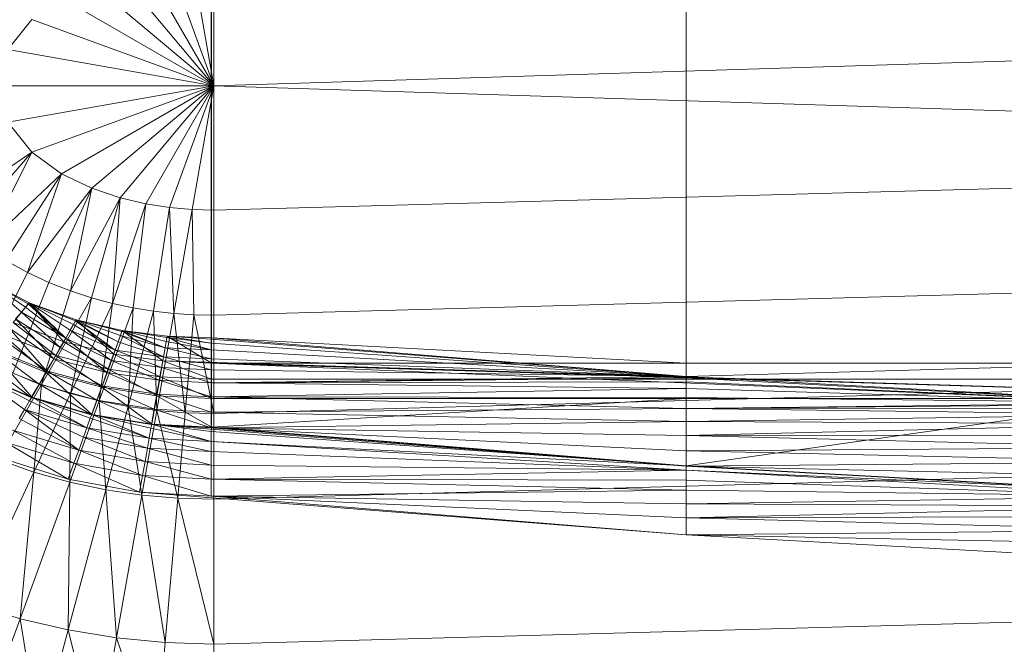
# Model space of a CAD drawing. Header units: metres. Extents: x 391.1 to 427.5, y 12.8 to 28.4.
# Tile 133 of 149: x 406.619 to 406.857, y 27.188 to 27.339. Entities that reach past the tile are written whole.
import ezdxf

# ---------------------------------------------------------------- set-up
doc = ezdxf.new("R2010")
doc.units = ezdxf.units.M
doc.layers.add('A-DETL-____-MBND', color=7, linetype='Continuous', lineweight=18)

# ---------------------------------------------------------------- blocks, each defined once
blk = doc.blocks.new('Family - Inodor PA-152420-03_TEL_P0A')
at = {"layer": 'A-DETL-____-MBND', "color": 253, "true_color": 0xaaaaaa}
for p, q in [((0.21593, 0.13288), (0.21593, 0.26697)), ((0.21593, 0.26697), (0.21593, 0.13288)), ((0.33082, 0.26697), (0.33082, 0.13288)), ((0.33082, 0.26697), (0.33082, 0.13288)), ((0.33082, 0.26697), (0.33082, 0.13288)), ((0.33082, 0.26697), (0.33082, 0.13288)), ((0.21587, 0.2609), (0.21587, 0.13894)), ((0.21587, 0.2609), (0.21587, 0.13894)), ((0.21652, 0.19991), (0.20581, 0.22933)), ((0.21652, 0.19991), (0.21124, 0.22982)), ((0.21652, 0.22997), (0.21652, 0.19991)), ((0.21652, 0.19991), (0.19381, 0.22697)), ((0.21652, 0.19991), (0.20005, 0.22843)), ((0.21652, 0.19991), (0.18699, 0.22469)), ((0.21652, 0.19991), (0.17968, 0.22118)), ((0.17244, 0.21596), (0.16667, 0.2087)), ((0.21652, 0.19991), (0.17244, 0.21596)), ((0.7262, 0.2159), (0.21652, 0.19991)), ((0.21652, 0.19991), (0.16667, 0.2087)), ((0.21652, 0.19991), (0.16439, 0.19991)), ((0.21652, 0.19991), (0.16667, 0.19112)), ((0.21652, 0.19991), (0.17244, 0.18387)), ((0.21652, 0.19991), (0.17968, 0.17865)), ((0.21652, 0.19991), (0.18699, 0.17514)), ((0.21652, 0.19991), (0.19381, 0.17286)), ((0.21652, 0.19991), (0.20005, 0.17139)), ((0.21652, 0.19991), (0.20581, 0.1705)), ((0.21652, 0.19991), (0.21124, 0.17001)), ((0.7262, 0.18393), (0.21652, 0.19991)), ((0.21652, 0.16986), (0.21652, 0.19991)), ((0.17244, 0.18387), (0.16667, 0.19112)), ((0.17244, 0.18387), (0.15155, 0.16962)), ((0.17244, 0.18387), (0.15617, 0.16507)), ((0.1611, 0.16111), (0.17244, 0.18387)), ((0.17968, 0.17865), (0.17244, 0.18387)), ((0.7262, 0.18393), (0.21652, 0.16986)), ((0.17968, 0.17865), (0.1611, 0.16111)), ((0.17968, 0.17865), (0.16621, 0.1577)), ((0.1714, 0.1548), (0.17968, 0.17865)), ((0.18699, 0.17514), (0.17968, 0.17865)), ((0.18699, 0.17514), (0.1714, 0.1548)), ((0.18699, 0.17514), (0.17661, 0.15235)), ((0.18179, 0.15031), (0.18699, 0.17514)), ((0.19381, 0.17286), (0.18699, 0.17514)), ((0.19381, 0.17286), (0.18179, 0.15031)), ((0.19381, 0.17286), (0.18692, 0.14864)), ((0.19198, 0.14729), (0.19381, 0.17286)), ((0.20005, 0.17139), (0.19381, 0.17286)), ((0.20005, 0.17139), (0.19198, 0.14729)), ((0.19698, 0.14623), (0.20005, 0.17139)), ((0.20581, 0.1705), (0.20005, 0.17139)), ((0.20581, 0.1705), (0.20192, 0.14543)), ((0.21124, 0.17001), (0.20581, 0.1705)), ((0.20681, 0.14488), (0.20581, 0.1705)), ((0.21124, 0.17001), (0.20681, 0.14488)), ((0.21652, 0.16986), (0.21124, 0.17001)), ((0.21167, 0.14455), (0.21124, 0.17001)), ((0.21652, 0.14444), (0.21652, 0.16986)), ((0.1714, 0.1548), (0.16621, 0.1577)), ((0.7262, 0.15852), (0.21652, 0.14444)), ((0.1718, 0.14741), (0.16048, 0.15344)), ((0.16048, 0.15344), (0.1718, 0.14741)), ((0.16048, 0.15344), (0.1718, 0.14741)), ((0.16048, 0.15344), (0.1718, 0.14741)), ((0.16048, 0.15344), (0.1716, 0.14717)), ((0.16048, 0.15344), (0.1716, 0.14717)), ((0.16048, 0.15344), (0.17097, 0.14641)), ((0.16048, 0.15344), (0.17097, 0.14641)), ((0.16048, 0.15344), (0.16994, 0.14519)), ((0.16048, 0.15344), (0.16994, 0.14519)), ((0.16093, 0.13366), (0.1714, 0.1548)), ((0.17661, 0.15235), (0.1714, 0.1548)), ((0.16785, 0.13041), (0.17661, 0.15235)), ((0.17482, 0.12769), (0.18179, 0.15031)), ((0.18179, 0.15031), (0.17661, 0.15235)), ((0.18692, 0.14864), (0.18179, 0.15031)), ((0.18692, 0.14864), (0.17482, 0.12769)), ((0.1818, 0.12547), (0.18692, 0.14864)), ((0.19198, 0.14729), (0.18692, 0.14864)), ((0.1718, 0.14741), (0.16795, 0.14272)), ((0.1718, 0.14741), (0.16795, 0.14272)), ((0.17097, 0.14641), (0.16994, 0.14519)), ((0.17097, 0.14641), (0.16994, 0.14519)), ((0.1716, 0.14717), (0.17097, 0.14641)), ((0.1716, 0.14717), (0.17097, 0.14641)), ((0.18066, 0.13893), (0.17097, 0.14641)), ((0.17097, 0.14641), (0.18066, 0.13893)), ((0.1718, 0.14741), (0.1716, 0.14717)), ((0.1718, 0.14741), (0.1716, 0.14717)), ((0.18066, 0.13893), (0.1716, 0.14717)), ((0.1716, 0.14717), (0.18066, 0.13893)), ((0.18319, 0.14332), (0.1718, 0.14741)), ((0.1718, 0.14741), (0.18319, 0.14332)), ((0.1718, 0.14741), (0.18021, 0.13804)), ((0.1718, 0.14741), (0.18021, 0.13804)), ((0.1718, 0.14741), (0.18319, 0.14332)), ((0.1718, 0.14741), (0.18066, 0.13893)), ((0.1718, 0.14741), (0.18319, 0.14332)), ((0.1718, 0.14741), (0.18303, 0.14305)), ((0.1718, 0.14741), (0.18303, 0.14305)), ((0.1718, 0.14741), (0.18254, 0.1422)), ((0.1718, 0.14741), (0.18254, 0.1422)), ((0.1718, 0.14741), (0.18174, 0.14081)), ((0.1718, 0.14741), (0.18174, 0.14081)), ((0.1718, 0.14741), (0.18066, 0.13893)), ((0.19198, 0.14729), (0.1818, 0.12547)), ((0.18878, 0.1237), (0.19198, 0.14729)), ((0.19698, 0.14623), (0.18878, 0.1237)), ((0.19698, 0.14623), (0.19198, 0.14729)), ((0.19574, 0.12235), (0.19698, 0.14623)), ((0.20192, 0.14543), (0.19574, 0.12235)), ((0.20192, 0.14543), (0.19698, 0.14623)), ((0.20681, 0.14488), (0.20192, 0.14543)), ((0.20268, 0.12141), (0.20192, 0.14543)), ((0.16994, 0.14519), (0.16855, 0.14353)), ((0.16994, 0.14519), (0.16855, 0.14353)), ((0.17932, 0.13662), (0.16855, 0.14353)), ((0.16855, 0.14353), (0.17777, 0.13393)), ((0.16855, 0.14353), (0.17932, 0.13662)), ((0.16855, 0.14353), (0.17777, 0.13393)), ((0.18066, 0.13893), (0.16994, 0.14519)), ((0.16994, 0.14519), (0.17932, 0.13662)), ((0.16994, 0.14519), (0.18066, 0.13893)), ((0.16994, 0.14519), (0.17932, 0.13662)), ((0.18319, 0.14332), (0.18021, 0.13804)), ((0.18319, 0.14332), (0.18021, 0.13804)), ((0.18303, 0.14305), (0.18254, 0.1422)), ((0.18303, 0.14305), (0.18254, 0.1422)), ((0.18319, 0.14332), (0.18303, 0.14305)), ((0.18319, 0.14332), (0.18303, 0.14305)), ((0.19335, 0.13804), (0.18303, 0.14305)), ((0.18303, 0.14305), (0.1926, 0.136)), ((0.18303, 0.14305), (0.19335, 0.13804)), ((0.18303, 0.14305), (0.1926, 0.136)), ((0.19434, 0.14076), (0.18319, 0.14332)), ((0.18319, 0.14332), (0.19434, 0.14076)), ((0.18319, 0.14332), (0.19232, 0.13505)), ((0.18319, 0.14332), (0.19232, 0.13505)), ((0.19434, 0.14076), (0.18319, 0.14332)), ((0.18319, 0.14332), (0.19335, 0.13804)), ((0.18319, 0.14332), (0.19434, 0.14076)), ((0.18319, 0.14332), (0.19423, 0.14047)), ((0.18319, 0.14332), (0.19423, 0.14047)), ((0.18319, 0.14332), (0.19389, 0.13955)), ((0.18319, 0.14332), (0.19389, 0.13955)), ((0.18319, 0.14332), (0.19335, 0.13804)), ((0.20681, 0.14488), (0.20268, 0.12141)), ((0.21167, 0.14455), (0.20681, 0.14488)), ((0.2096, 0.12085), (0.20681, 0.14488)), ((0.21167, 0.14455), (0.2096, 0.12085)), ((0.21652, 0.14444), (0.21167, 0.14455)), ((0.21652, 0.12067), (0.21167, 0.14455)), ((0.21652, 0.14444), (0.21652, 0.12067)), ((0.17777, 0.13393), (0.16682, 0.14147)), ((0.16682, 0.14147), (0.17605, 0.13096)), ((0.16682, 0.14147), (0.17777, 0.13393)), ((0.16682, 0.14147), (0.17605, 0.13096)), ((0.18021, 0.13804), (0.16795, 0.14272)), ((0.16795, 0.14272), (0.17826, 0.13467)), ((0.16795, 0.14272), (0.18021, 0.13804)), ((0.16795, 0.14272), (0.17826, 0.13467)), ((0.18021, 0.13804), (0.16795, 0.14272)), ((0.18174, 0.14081), (0.18066, 0.13893)), ((0.18174, 0.14081), (0.18066, 0.13893)), ((0.18254, 0.1422), (0.18174, 0.14081)), ((0.18254, 0.1422), (0.18174, 0.14081)), ((0.1926, 0.136), (0.18174, 0.14081)), ((0.18174, 0.14081), (0.19169, 0.13349)), ((0.18174, 0.14081), (0.1926, 0.136)), ((0.18174, 0.14081), (0.19169, 0.13349)), ((0.1926, 0.136), (0.18254, 0.1422)), ((0.18254, 0.1422), (0.1926, 0.136)), ((0.19434, 0.14076), (0.19232, 0.13505)), ((0.19434, 0.14076), (0.19232, 0.13505)), ((0.19434, 0.14076), (0.19423, 0.14047)), ((0.19434, 0.14076), (0.19423, 0.14047)), ((0.20519, 0.13938), (0.19434, 0.14076)), ((0.19434, 0.14076), (0.20519, 0.13938)), ((0.19434, 0.14076), (0.2042, 0.1334)), ((0.19434, 0.14076), (0.2042, 0.1334)), ((0.20519, 0.13938), (0.19434, 0.14076)), ((0.19434, 0.14076), (0.20469, 0.13653)), ((0.19434, 0.14076), (0.20519, 0.13938)), ((0.19434, 0.14076), (0.20514, 0.13907)), ((0.19434, 0.14076), (0.20514, 0.13907)), ((0.19434, 0.14076), (0.20497, 0.13811)), ((0.19434, 0.14076), (0.20497, 0.13811)), ((0.19434, 0.14076), (0.20469, 0.13653)), ((0.17605, 0.13096), (0.16483, 0.1391)), ((0.16483, 0.1391), (0.17605, 0.13096)), ((0.17826, 0.13467), (0.16545, 0.13974)), ((0.16545, 0.13974), (0.17592, 0.13062)), ((0.16545, 0.13974), (0.17826, 0.13467)), ((0.16545, 0.13974), (0.17592, 0.13062)), ((0.18066, 0.13893), (0.17932, 0.13662)), ((0.18066, 0.13893), (0.17932, 0.13662)), ((0.19169, 0.13349), (0.18066, 0.13893)), ((0.18066, 0.13893), (0.19063, 0.13057)), ((0.18066, 0.13893), (0.19169, 0.13349)), ((0.18066, 0.13893), (0.19063, 0.13057)), ((0.19389, 0.13955), (0.19335, 0.13804)), ((0.19389, 0.13955), (0.19335, 0.13804)), ((0.19423, 0.14047), (0.19389, 0.13955)), ((0.19423, 0.14047), (0.19389, 0.13955)), ((0.20469, 0.13653), (0.19389, 0.13955)), ((0.19389, 0.13955), (0.20431, 0.13439)), ((0.19389, 0.13955), (0.20469, 0.13653)), ((0.19389, 0.13955), (0.20431, 0.13439)), ((0.20469, 0.13653), (0.19423, 0.14047)), ((0.19423, 0.14047), (0.20469, 0.13653)), ((0.20519, 0.13938), (0.2042, 0.1334)), ((0.20519, 0.13938), (0.2042, 0.1334)), ((0.20514, 0.13907), (0.20497, 0.13811)), ((0.20514, 0.13907), (0.20497, 0.13811)), ((0.20519, 0.13938), (0.20514, 0.13907)), ((0.20519, 0.13938), (0.20514, 0.13907)), ((0.21587, 0.13765), (0.20514, 0.13907)), ((0.20514, 0.13907), (0.21587, 0.13605)), ((0.20514, 0.13907), (0.21587, 0.13765)), ((0.20514, 0.13907), (0.21587, 0.13605)), ((0.20519, 0.13938), (0.21587, 0.13894)), ((0.20519, 0.13938), (0.21587, 0.13894)), ((0.20519, 0.13938), (0.21593, 0.13288)), ((0.20519, 0.13938), (0.21593, 0.13288)), ((0.21587, 0.13894), (0.20519, 0.13938)), ((0.20519, 0.13938), (0.21587, 0.13765)), ((0.20519, 0.13938), (0.21587, 0.13894)), ((0.20519, 0.13938), (0.21587, 0.13863)), ((0.20519, 0.13938), (0.21587, 0.13863)), ((0.20519, 0.13938), (0.21587, 0.13765)), ((0.21593, 0.13288), (0.21587, 0.13894)), ((0.21587, 0.13894), (0.33082, 0.13288)), ((0.33082, 0.1296), (0.21587, 0.13894)), ((0.21587, 0.13894), (0.33082, 0.13288)), ((0.21587, 0.13894), (0.33082, 0.13288)), ((0.21587, 0.13894), (0.21593, 0.13288)), ((0.21587, 0.13894), (0.33082, 0.13288)), ((0.21587, 0.13894), (0.21593, 0.13288)), ((0.33082, 0.1296), (0.21587, 0.13894)), ((0.21587, 0.13894), (0.21587, 0.13863)), ((0.21587, 0.13894), (0.33082, 0.1296)), ((0.21587, 0.13894), (0.21587, 0.13863)), ((0.21587, 0.13863), (0.21587, 0.13765)), ((0.33082, 0.1296), (0.21587, 0.13863)), ((0.21587, 0.13863), (0.33082, 0.1296)), ((0.21587, 0.13863), (0.21587, 0.13765)), ((0.17592, 0.13062), (0.16244, 0.13616)), ((0.16244, 0.13616), (0.17243, 0.12458)), ((0.16244, 0.13616), (0.17592, 0.13062)), ((0.16244, 0.13616), (0.17243, 0.12458)), ((0.17605, 0.13096), (0.16263, 0.13647)), ((0.16263, 0.13647), (0.17422, 0.12779)), ((0.16263, 0.13647), (0.17605, 0.13096)), ((0.16263, 0.13647), (0.17422, 0.12779)), ((0.17932, 0.13662), (0.17777, 0.13393)), ((0.17932, 0.13662), (0.17777, 0.13393)), ((0.18021, 0.13804), (0.17826, 0.13467)), ((0.18021, 0.13804), (0.17826, 0.13467)), ((0.19063, 0.13057), (0.17932, 0.13662)), ((0.17932, 0.13662), (0.19063, 0.13057)), ((0.19232, 0.13505), (0.18021, 0.13804)), ((0.18021, 0.13804), (0.19232, 0.13505)), ((0.18021, 0.13804), (0.19099, 0.13139)), ((0.18021, 0.13804), (0.19099, 0.13139)), ((0.19232, 0.13505), (0.18021, 0.13804)), ((0.1926, 0.136), (0.19169, 0.13349)), ((0.1926, 0.136), (0.19169, 0.13349)), ((0.19335, 0.13804), (0.1926, 0.136)), ((0.19335, 0.13804), (0.1926, 0.136)), ((0.20431, 0.13439), (0.1926, 0.136)), ((0.1926, 0.136), (0.20431, 0.13439)), ((0.1926, 0.136), (0.20385, 0.13176)), ((0.1926, 0.136), (0.20385, 0.13176)), ((0.20431, 0.13439), (0.19335, 0.13804)), ((0.19335, 0.13804), (0.20431, 0.13439)), ((0.20469, 0.13653), (0.20431, 0.13439)), ((0.20469, 0.13653), (0.20431, 0.13439)), ((0.20497, 0.13811), (0.20469, 0.13653)), ((0.20497, 0.13811), (0.20469, 0.13653)), ((0.21587, 0.13605), (0.20469, 0.13653)), ((0.20469, 0.13653), (0.21587, 0.13605)), ((0.20469, 0.13653), (0.21587, 0.13388)), ((0.20469, 0.13653), (0.21587, 0.13388)), ((0.21587, 0.13605), (0.20497, 0.13811)), ((0.20497, 0.13811), (0.21587, 0.13605)), ((0.21587, 0.13765), (0.21587, 0.13605)), ((0.33082, 0.1296), (0.21587, 0.13765)), ((0.21587, 0.13765), (0.33082, 0.1296)), ((0.21587, 0.13765), (0.21587, 0.13605)), ((0.33082, 0.1296), (0.21587, 0.13605)), ((0.21587, 0.13605), (0.21587, 0.13388)), ((0.21587, 0.13605), (0.33082, 0.1296)), ((0.21587, 0.13605), (0.21587, 0.13388)), ((0.17422, 0.12779), (0.16028, 0.13367)), ((0.16028, 0.13367), (0.17234, 0.12452)), ((0.16028, 0.13367), (0.17422, 0.12779)), ((0.16028, 0.13367), (0.17234, 0.12452)), ((0.17826, 0.13467), (0.17592, 0.13062)), ((0.17826, 0.13467), (0.17592, 0.13062)), ((0.17777, 0.13393), (0.17605, 0.13096)), ((0.17777, 0.13393), (0.17605, 0.13096)), ((0.19063, 0.13057), (0.17777, 0.13393)), ((0.17777, 0.13393), (0.18945, 0.12735)), ((0.17777, 0.13393), (0.19063, 0.13057)), ((0.17777, 0.13393), (0.18945, 0.12735)), ((0.19099, 0.13139), (0.17826, 0.13467)), ((0.17826, 0.13467), (0.19099, 0.13139)), ((0.17826, 0.13467), (0.18939, 0.127)), ((0.17826, 0.13467), (0.18939, 0.127)), ((0.19169, 0.13349), (0.19063, 0.13057)), ((0.19169, 0.13349), (0.19063, 0.13057)), ((0.19232, 0.13505), (0.19099, 0.13139)), ((0.19232, 0.13505), (0.19099, 0.13139)), ((0.20385, 0.13176), (0.19169, 0.13349)), ((0.19169, 0.13349), (0.20385, 0.13176)), ((0.19169, 0.13349), (0.20331, 0.1287)), ((0.19169, 0.13349), (0.20331, 0.1287)), ((0.2042, 0.1334), (0.19232, 0.13505)), ((0.19232, 0.13505), (0.2042, 0.1334)), ((0.19232, 0.13505), (0.20352, 0.12956)), ((0.19232, 0.13505), (0.20352, 0.12956)), ((0.2042, 0.1334), (0.19232, 0.13505)), ((0.20431, 0.13439), (0.20385, 0.13176)), ((0.20431, 0.13439), (0.20385, 0.13176)), ((0.21587, 0.13388), (0.20431, 0.13439)), ((0.20431, 0.13439), (0.21587, 0.13388)), ((0.20431, 0.13439), (0.21587, 0.1312)), ((0.20431, 0.13439), (0.21587, 0.1312)), ((0.33082, 0.1296), (0.21587, 0.13388)), ((0.21587, 0.13388), (0.21587, 0.1312)), ((0.21587, 0.13388), (0.33082, 0.1296)), ((0.21587, 0.13388), (0.21587, 0.1312)), ((0.7262, 0.13475), (0.21652, 0.12067)), ((0.19099, 0.13139), (0.18939, 0.127)), ((0.19099, 0.13139), (0.18939, 0.127)), ((0.20352, 0.12956), (0.19099, 0.13139)), ((0.19099, 0.13139), (0.20352, 0.12956)), ((0.19099, 0.13139), (0.20271, 0.12496)), ((0.19099, 0.13139), (0.20271, 0.12496)), ((0.20385, 0.13176), (0.20331, 0.1287)), ((0.20385, 0.13176), (0.20331, 0.1287)), ((0.2042, 0.1334), (0.20352, 0.12956)), ((0.2042, 0.1334), (0.20352, 0.12956)), ((0.21587, 0.1312), (0.20385, 0.13176)), ((0.20385, 0.13176), (0.21587, 0.1312)), ((0.20385, 0.13176), (0.21587, 0.1281)), ((0.20385, 0.13176), (0.21587, 0.1281)), ((0.21593, 0.13288), (0.2042, 0.1334)), ((0.2042, 0.1334), (0.21593, 0.13288)), ((0.2042, 0.1334), (0.21593, 0.12899)), ((0.2042, 0.1334), (0.21593, 0.12899)), ((0.21593, 0.13288), (0.2042, 0.1334)), ((0.2042, 0.1334), (0.21593, 0.13288)), ((0.2042, 0.1334), (0.7256, 0.11726)), ((0.7262, 0.11723), (0.2042, 0.1334)), ((0.2042, 0.1334), (0.7256, 0.11726)), ((0.33082, 0.1296), (0.21587, 0.1312)), ((0.21587, 0.1312), (0.21587, 0.1281)), ((0.21587, 0.1312), (0.33082, 0.1296)), ((0.21587, 0.1312), (0.21587, 0.1281)), ((0.33082, 0.13288), (0.21593, 0.13288)), ((0.21593, 0.13288), (0.33082, 0.13288)), ((0.21593, 0.13288), (0.21593, 0.12899)), ((0.33082, 0.13288), (0.21593, 0.13288)), ((0.21593, 0.13288), (0.21593, 0.12899)), ((0.33082, 0.13288), (0.21593, 0.13288)), ((0.21593, 0.13288), (0.7256, 0.11726)), ((0.33082, 0.1296), (0.21593, 0.13288)), ((0.33082, 0.13288), (0.21593, 0.13288)), ((0.21593, 0.13288), (0.33082, 0.1296)), ((0.21593, 0.13288), (0.44571, 0.12326)), ((0.21593, 0.13288), (0.44571, 0.12326)), ((0.21593, 0.13288), (0.7256, 0.11726)), ((0.33082, 0.13288), (0.33082, 0.1296)), ((0.44571, 0.13288), (0.33082, 0.13288)), ((0.44571, 0.13288), (0.33082, 0.13288)), ((0.33082, 0.13288), (0.33082, 0.12899)), ((0.33082, 0.13288), (0.33082, 0.12899)), ((0.44571, 0.13288), (0.33082, 0.13288)), ((0.44571, 0.13288), (0.33082, 0.1296)), ((0.44571, 0.13288), (0.33082, 0.13288)), ((0.44571, 0.13288), (0.33082, 0.1296)), ((0.17234, 0.12452), (0.15785, 0.13078)), ((0.17243, 0.12458), (0.15796, 0.13081)), ((0.15796, 0.13081), (0.17243, 0.12458)), ((0.15796, 0.13081), (0.17189, 0.12374)), ((0.15796, 0.13081), (0.17189, 0.12374)), ((0.15796, 0.13081), (0.17066, 0.12161)), ((0.15796, 0.13081), (0.17066, 0.12161)), ((0.17482, 0.12769), (0.16785, 0.13041)), ((0.17592, 0.13062), (0.17243, 0.12458)), ((0.17592, 0.13062), (0.17243, 0.12458)), ((0.17605, 0.13096), (0.17422, 0.12779)), ((0.17605, 0.13096), (0.17422, 0.12779)), ((0.18939, 0.127), (0.17592, 0.13062)), ((0.17592, 0.13062), (0.18939, 0.127)), ((0.17592, 0.13062), (0.187, 0.12044)), ((0.17592, 0.13062), (0.187, 0.12044)), ((0.18945, 0.12735), (0.17605, 0.13096)), ((0.17605, 0.13096), (0.1882, 0.12391)), ((0.17605, 0.13096), (0.18945, 0.12735)), ((0.17605, 0.13096), (0.1882, 0.12391)), ((0.19063, 0.13057), (0.18945, 0.12735)), ((0.19063, 0.13057), (0.18945, 0.12735)), ((0.20331, 0.1287), (0.19063, 0.13057)), ((0.19063, 0.13057), (0.20331, 0.1287)), ((0.19063, 0.13057), (0.20272, 0.12532)), ((0.19063, 0.13057), (0.20272, 0.12532)), ((0.20352, 0.12956), (0.20271, 0.12496)), ((0.20352, 0.12956), (0.20271, 0.12496)), ((0.20331, 0.1287), (0.20272, 0.12532)), ((0.20331, 0.1287), (0.20272, 0.12532)), ((0.21587, 0.1281), (0.20331, 0.1287)), ((0.20331, 0.1287), (0.21587, 0.1281)), ((0.20331, 0.1287), (0.21587, 0.12467)), ((0.20331, 0.1287), (0.21587, 0.12467)), ((0.21593, 0.12899), (0.20352, 0.12956)), ((0.20352, 0.12956), (0.21593, 0.12899)), ((0.20352, 0.12956), (0.21593, 0.12431)), ((0.20352, 0.12956), (0.21593, 0.12431)), ((0.33082, 0.1296), (0.21587, 0.1281)), ((0.33082, 0.1296), (0.21587, 0.1281)), ((0.33082, 0.12929), (0.21587, 0.1281)), ((0.33082, 0.12929), (0.21587, 0.1281)), ((0.33082, 0.12899), (0.21593, 0.12899)), ((0.21593, 0.12899), (0.21593, 0.12431)), ((0.33082, 0.12899), (0.21593, 0.12899)), ((0.21593, 0.12899), (0.21593, 0.12431)), ((0.44571, 0.12326), (0.33082, 0.1296)), ((0.33082, 0.1296), (0.44571, 0.12326)), ((0.44571, 0.12326), (0.33082, 0.1296)), ((0.33082, 0.1296), (0.33082, 0.12929)), ((0.33082, 0.1296), (0.44571, 0.12326)), ((0.33082, 0.1296), (0.33082, 0.12929)), ((0.44571, 0.12326), (0.33082, 0.12929)), ((0.33082, 0.12929), (0.33082, 0.12831)), ((0.33082, 0.12929), (0.44571, 0.12326)), ((0.33082, 0.12929), (0.33082, 0.12831)), ((0.44571, 0.12899), (0.33082, 0.12899)), ((0.44571, 0.12899), (0.33082, 0.12899)), ((0.33082, 0.12899), (0.33082, 0.12431)), ((0.33082, 0.12899), (0.33082, 0.12431)), ((0.17482, 0.12769), (0.16433, 0.10952)), ((0.17422, 0.12779), (0.17234, 0.12452)), ((0.17422, 0.12779), (0.17234, 0.12452)), ((0.17296, 0.1065), (0.17482, 0.12769)), ((0.1882, 0.12391), (0.17422, 0.12779)), ((0.17422, 0.12779), (0.18691, 0.12037)), ((0.17422, 0.12779), (0.1882, 0.12391)), ((0.17422, 0.12779), (0.18691, 0.12037)), ((0.1818, 0.12547), (0.17482, 0.12769)), ((0.18939, 0.127), (0.187, 0.12044)), ((0.18939, 0.127), (0.187, 0.12044)), ((0.18945, 0.12735), (0.1882, 0.12391)), ((0.18945, 0.12735), (0.1882, 0.12391)), ((0.20271, 0.12496), (0.18939, 0.127)), ((0.18939, 0.127), (0.20271, 0.12496)), ((0.18939, 0.127), (0.2015, 0.11809)), ((0.18939, 0.127), (0.2015, 0.11809)), ((0.20272, 0.12532), (0.18945, 0.12735)), ((0.18945, 0.12735), (0.20272, 0.12532)), ((0.18945, 0.12735), (0.20208, 0.12172)), ((0.18945, 0.12735), (0.20208, 0.12172)), ((0.33082, 0.12831), (0.21587, 0.1281)), ((0.33082, 0.12831), (0.21587, 0.1281)), ((0.21587, 0.1281), (0.21587, 0.12467)), ((0.33082, 0.12671), (0.21587, 0.1281)), ((0.21587, 0.1281), (0.33082, 0.12671)), ((0.21587, 0.1281), (0.21587, 0.12467)), ((0.33082, 0.12671), (0.21587, 0.12467)), ((0.33082, 0.12671), (0.21587, 0.12467)), ((0.44571, 0.12326), (0.33082, 0.12831)), ((0.33082, 0.12831), (0.33082, 0.12671)), ((0.33082, 0.12831), (0.44571, 0.12326)), ((0.33082, 0.12831), (0.33082, 0.12671)), ((0.44571, 0.12326), (0.33082, 0.12671)), ((0.33082, 0.12671), (0.33082, 0.12454)), ((0.33082, 0.12671), (0.44571, 0.12326)), ((0.33082, 0.12671), (0.33082, 0.12454)), ((0.17243, 0.12458), (0.17189, 0.12374)), ((0.17243, 0.12458), (0.17189, 0.12374)), ((0.18691, 0.12037), (0.17234, 0.12452)), ((0.187, 0.12044), (0.17243, 0.12458)), ((0.17243, 0.12458), (0.18577, 0.11721)), ((0.17243, 0.12458), (0.187, 0.12044)), ((0.17243, 0.12458), (0.18661, 0.11952)), ((0.17243, 0.12458), (0.18661, 0.11952)), ((0.17243, 0.12458), (0.18577, 0.11721)), ((0.1818, 0.12547), (0.17296, 0.1065)), ((0.18164, 0.10408), (0.1818, 0.12547)), ((0.18878, 0.1237), (0.1818, 0.12547)), ((0.1882, 0.12391), (0.18691, 0.12037)), ((0.1882, 0.12391), (0.18691, 0.12037)), ((0.20208, 0.12172), (0.1882, 0.12391)), ((0.1882, 0.12391), (0.20208, 0.12172)), ((0.1882, 0.12391), (0.20142, 0.11801)), ((0.1882, 0.12391), (0.20142, 0.11801)), ((0.20271, 0.12496), (0.2015, 0.11809)), ((0.20271, 0.12496), (0.2015, 0.11809)), ((0.20272, 0.12532), (0.20208, 0.12172)), ((0.20272, 0.12532), (0.20208, 0.12172)), ((0.21593, 0.12431), (0.20271, 0.12496)), ((0.20271, 0.12496), (0.21593, 0.12431)), ((0.20271, 0.12496), (0.21593, 0.11733)), ((0.20271, 0.12496), (0.21593, 0.11733)), ((0.21587, 0.12467), (0.20272, 0.12532)), ((0.20272, 0.12532), (0.21587, 0.12467)), ((0.20272, 0.12532), (0.21587, 0.12101)), ((0.20272, 0.12532), (0.21587, 0.12101)), ((0.33082, 0.12454), (0.21587, 0.12467)), ((0.21587, 0.12467), (0.21587, 0.12101)), ((0.21587, 0.12467), (0.33082, 0.12454)), ((0.21587, 0.12467), (0.33082, 0.12186)), ((0.21587, 0.12467), (0.33082, 0.12186)), ((0.21587, 0.12467), (0.21587, 0.12101)), ((0.33082, 0.12431), (0.21593, 0.12431)), ((0.21593, 0.12431), (0.21593, 0.11733)), ((0.33082, 0.12431), (0.21593, 0.11733)), ((0.33082, 0.12431), (0.21593, 0.12431)), ((0.21593, 0.11733), (0.21593, 0.12431)), ((0.33082, 0.12431), (0.21593, 0.11733)), ((0.44571, 0.12326), (0.33082, 0.12454)), ((0.33082, 0.12454), (0.33082, 0.12186)), ((0.33082, 0.12454), (0.44571, 0.12326)), ((0.33082, 0.12454), (0.33082, 0.12186)), ((0.44571, 0.12431), (0.33082, 0.12431)), ((0.44571, 0.12431), (0.33082, 0.10799)), ((0.44571, 0.12431), (0.33082, 0.12431)), ((0.33082, 0.10799), (0.33082, 0.12431)), ((0.44571, 0.12431), (0.33082, 0.10799)), ((0.33082, 0.12431), (0.33082, 0.10799)), ((0.17066, 0.12161), (0.16944, 0.1195)), ((0.17066, 0.12161), (0.16944, 0.1195)), ((0.17189, 0.12374), (0.17066, 0.12161)), ((0.17189, 0.12374), (0.17066, 0.12161)), ((0.18577, 0.11721), (0.17066, 0.12161)), ((0.17066, 0.12161), (0.18381, 0.11184)), ((0.17066, 0.12161), (0.18577, 0.11721)), ((0.17066, 0.12161), (0.18494, 0.11492)), ((0.17066, 0.12161), (0.18494, 0.11492)), ((0.17066, 0.12161), (0.18381, 0.11184)), ((0.18577, 0.11721), (0.17189, 0.12374)), ((0.17189, 0.12374), (0.18577, 0.11721)), ((0.18878, 0.1237), (0.18164, 0.10408)), ((0.19574, 0.12235), (0.18878, 0.1237)), ((0.19035, 0.10224), (0.18878, 0.1237)), ((0.19574, 0.12235), (0.19035, 0.10224)), ((0.20268, 0.12141), (0.19574, 0.12235)), ((0.19907, 0.10094), (0.19574, 0.12235)), ((0.20208, 0.12172), (0.20142, 0.11801)), ((0.20208, 0.12172), (0.20142, 0.11801)), ((0.21587, 0.12101), (0.20208, 0.12172)), ((0.20208, 0.12172), (0.21587, 0.12101)), ((0.20208, 0.12172), (0.21587, 0.11724)), ((0.20208, 0.12172), (0.21587, 0.11724)), ((0.33082, 0.12186), (0.21587, 0.12101)), ((0.33082, 0.12186), (0.21587, 0.12101)), ((0.44571, 0.12326), (0.33082, 0.12186)), ((0.44571, 0.12326), (0.33082, 0.12186)), ((0.44571, 0.12295), (0.33082, 0.12186)), ((0.44571, 0.12295), (0.33082, 0.12186)), ((0.44571, 0.12197), (0.33082, 0.12186)), ((0.44571, 0.12197), (0.33082, 0.12186)), ((0.44571, 0.12037), (0.33082, 0.12186)), ((0.33082, 0.12186), (0.33082, 0.11876)), ((0.33082, 0.12186), (0.44571, 0.12037)), ((0.33082, 0.12186), (0.33082, 0.11876)), ((0.18381, 0.11184), (0.16944, 0.1195)), ((0.16944, 0.1195), (0.18381, 0.11184)), ((0.18661, 0.11952), (0.18577, 0.11721)), ((0.18661, 0.11952), (0.18577, 0.11721)), ((0.187, 0.12044), (0.18661, 0.11952)), ((0.187, 0.12044), (0.18661, 0.11952)), ((0.20085, 0.1147), (0.18661, 0.11952)), ((0.18661, 0.11952), (0.20085, 0.1147)), ((0.20142, 0.11801), (0.18691, 0.12037)), ((0.2015, 0.11809), (0.187, 0.12044)), ((0.187, 0.12044), (0.20085, 0.1147)), ((0.187, 0.12044), (0.2015, 0.11809)), ((0.187, 0.12044), (0.20127, 0.11712)), ((0.187, 0.12044), (0.20127, 0.11712)), ((0.187, 0.12044), (0.20085, 0.1147)), ((0.20268, 0.12141), (0.19907, 0.10094)), ((0.2096, 0.12085), (0.20268, 0.12141)), ((0.20779, 0.10017), (0.20268, 0.12141)), ((0.2096, 0.12085), (0.20779, 0.10017)), ((0.21652, 0.12067), (0.2096, 0.12085)), ((0.33082, 0.11876), (0.21587, 0.12101)), ((0.21587, 0.12101), (0.21587, 0.11724)), ((0.21587, 0.12101), (0.33082, 0.11876)), ((0.21587, 0.12101), (0.21587, 0.11724)), ((0.21652, 0.12067), (0.21652, 0.09991)), ((0.44571, 0.12037), (0.33082, 0.11876)), ((0.44571, 0.12037), (0.33082, 0.11876)), ((0.18577, 0.11721), (0.18494, 0.11492)), ((0.18577, 0.11721), (0.18494, 0.11492)), ((0.20085, 0.1147), (0.18577, 0.11721)), ((0.18577, 0.11721), (0.20042, 0.1123)), ((0.18577, 0.11721), (0.20085, 0.1147)), ((0.18577, 0.11721), (0.20042, 0.1123)), ((0.20127, 0.11712), (0.20085, 0.1147)), ((0.20127, 0.11712), (0.20085, 0.1147)), ((0.2015, 0.11809), (0.20127, 0.11712)), ((0.2015, 0.11809), (0.20127, 0.11712)), ((0.21587, 0.11388), (0.20127, 0.11712)), ((0.20127, 0.11712), (0.21587, 0.11388)), ((0.21587, 0.11724), (0.20142, 0.11801)), ((0.20142, 0.11801), (0.21587, 0.11724)), ((0.20142, 0.11801), (0.33082, 0.1079)), ((0.21593, 0.11733), (0.2015, 0.11809)), ((0.2015, 0.11809), (0.21593, 0.11733)), ((0.2015, 0.11809), (0.21587, 0.11634)), ((0.2015, 0.11809), (0.21587, 0.11388)), ((0.2015, 0.11809), (0.21587, 0.11634)), ((0.2015, 0.11809), (0.21587, 0.11388)), ((0.33082, 0.11876), (0.21587, 0.11724)), ((0.33082, 0.11876), (0.21587, 0.11724)), ((0.21593, 0.11733), (0.21587, 0.11634)), ((0.21593, 0.11733), (0.21587, 0.11634)), ((0.33082, 0.11533), (0.21587, 0.11724)), ((0.21587, 0.11724), (0.33082, 0.1079)), ((0.21587, 0.11724), (0.33082, 0.11533)), ((0.21587, 0.11724), (0.33082, 0.11167)), ((0.21587, 0.11724), (0.33082, 0.11167)), ((0.21587, 0.11724), (0.33082, 0.1079)), ((0.33082, 0.10799), (0.21593, 0.11733)), ((0.21593, 0.11733), (0.33082, 0.10799)), ((0.44571, 0.11819), (0.33082, 0.11876)), ((0.33082, 0.11876), (0.44571, 0.11819)), ((0.33082, 0.11876), (0.33082, 0.11533)), ((0.33082, 0.11876), (0.33082, 0.11533)), ((0.44571, 0.11819), (0.33082, 0.11533)), ((0.44571, 0.11819), (0.33082, 0.11533)), ((0.18381, 0.11184), (0.1678, 0.11666)), ((0.1678, 0.11666), (0.18265, 0.10863)), ((0.1678, 0.11666), (0.18381, 0.11184)), ((0.1678, 0.11666), (0.18265, 0.10863)), ((0.18494, 0.11492), (0.18381, 0.11184)), ((0.18494, 0.11492), (0.18381, 0.11184)), ((0.20042, 0.1123), (0.18494, 0.11492)), ((0.18494, 0.11492), (0.20042, 0.1123)), ((0.18494, 0.11492), (0.19985, 0.10907)), ((0.18494, 0.11492), (0.19985, 0.10907)), ((0.20085, 0.1147), (0.20042, 0.1123)), ((0.20085, 0.1147), (0.20042, 0.1123)), ((0.21587, 0.11388), (0.20085, 0.1147)), ((0.20085, 0.1147), (0.21587, 0.11388)), ((0.20085, 0.1147), (0.21587, 0.11145)), ((0.20085, 0.1147), (0.21587, 0.11145)), ((0.21587, 0.11634), (0.21587, 0.11388)), ((0.33082, 0.10799), (0.21587, 0.11634)), ((0.21587, 0.11634), (0.33082, 0.10799)), ((0.21587, 0.11634), (0.21587, 0.11388)), ((0.44571, 0.11552), (0.33082, 0.11533)), ((0.44571, 0.11552), (0.33082, 0.11533)), ((0.33082, 0.11533), (0.33082, 0.11167)), ((0.44571, 0.11242), (0.33082, 0.11533)), ((0.33082, 0.11533), (0.44571, 0.11242)), ((0.33082, 0.11533), (0.33082, 0.11167)), ((0.18265, 0.10863), (0.16609, 0.1137)), ((0.16609, 0.1137), (0.18124, 0.10478)), ((0.16609, 0.1137), (0.18265, 0.10863)), ((0.16609, 0.1137), (0.18124, 0.10478)), ((0.20042, 0.1123), (0.19985, 0.10907)), ((0.20042, 0.1123), (0.19985, 0.10907)), ((0.21587, 0.11145), (0.20042, 0.1123)), ((0.20042, 0.1123), (0.21587, 0.11145)), ((0.20042, 0.1123), (0.21587, 0.10817)), ((0.20042, 0.1123), (0.21587, 0.10817)), ((0.33082, 0.10799), (0.21587, 0.11388)), ((0.21587, 0.11388), (0.21587, 0.11145)), ((0.21587, 0.11388), (0.33077, 0.10699)), ((0.21587, 0.11388), (0.21587, 0.11145)), ((0.21587, 0.11388), (0.33082, 0.10799)), ((0.21587, 0.11388), (0.33077, 0.10699)), ((0.7262, 0.11399), (0.21652, 0.09991)), ((0.44571, 0.11242), (0.33082, 0.11167)), ((0.44571, 0.11242), (0.33082, 0.11167)), ((0.18124, 0.10478), (0.16404, 0.11016)), ((0.18381, 0.11184), (0.18265, 0.10863)), ((0.18381, 0.11184), (0.18265, 0.10863)), ((0.19985, 0.10907), (0.18381, 0.11184)), ((0.18381, 0.11184), (0.19985, 0.10907)), ((0.18381, 0.11184), (0.19926, 0.1057)), ((0.18381, 0.11184), (0.19926, 0.1057)), ((0.33077, 0.10699), (0.21587, 0.11145)), ((0.21587, 0.11145), (0.21587, 0.10817)), ((0.21587, 0.11145), (0.33077, 0.10699)), ((0.21587, 0.11145), (0.21587, 0.10817)), ((0.33082, 0.11167), (0.33082, 0.1079)), ((0.44571, 0.10898), (0.33082, 0.11167)), ((0.33082, 0.11167), (0.44571, 0.10898)), ((0.33082, 0.11167), (0.33082, 0.1079)), ((0.17296, 0.1065), (0.16433, 0.10952)), ((0.18265, 0.10863), (0.18124, 0.10478)), ((0.18265, 0.10863), (0.18124, 0.10478)), ((0.19926, 0.1057), (0.18265, 0.10863)), ((0.18265, 0.10863), (0.19926, 0.1057)), ((0.18265, 0.10863), (0.19854, 0.10167)), ((0.18265, 0.10863), (0.19854, 0.10167)), ((0.19985, 0.10907), (0.19926, 0.1057)), ((0.19985, 0.10907), (0.19926, 0.1057)), ((0.21587, 0.10817), (0.19985, 0.10907)), ((0.19985, 0.10907), (0.21587, 0.10817)), ((0.19985, 0.10907), (0.21587, 0.10475)), ((0.19985, 0.10907), (0.21587, 0.10475)), ((0.33077, 0.10699), (0.21587, 0.10817)), ((0.21587, 0.10817), (0.21587, 0.10475)), ((0.21587, 0.10817), (0.33077, 0.10699)), ((0.21587, 0.10817), (0.21587, 0.10475)), ((0.33082, 0.10799), (0.33077, 0.10699)), ((0.33082, 0.10799), (0.33077, 0.10699)), ((0.44571, 0.10898), (0.33082, 0.1079)), ((0.44571, 0.10898), (0.33082, 0.1079)), ((0.44572, 0.10165), (0.33082, 0.10799)), ((0.33082, 0.10799), (0.44572, 0.10165)), ((0.44571, 0.10533), (0.33082, 0.1079)), ((0.33082, 0.1079), (0.44571, 0.10533)), ((0.33082, 0.1079), (0.44571, 0.10156)), ((0.17296, 0.1065), (0.15807, 0.07457)), ((0.16961, 0.07104), (0.17296, 0.1065)), ((0.18164, 0.10408), (0.17296, 0.1065)), ((0.19926, 0.1057), (0.19854, 0.10167)), ((0.19926, 0.1057), (0.19854, 0.10167)), ((0.21587, 0.10475), (0.19926, 0.1057)), ((0.19926, 0.1057), (0.21587, 0.10475)), ((0.19926, 0.1057), (0.21587, 0.10065)), ((0.19926, 0.1057), (0.21587, 0.10065)), ((0.33077, 0.10699), (0.21587, 0.10475)), ((0.33077, 0.10699), (0.21587, 0.10475)), ((0.44572, 0.10165), (0.33077, 0.10699)), ((0.33077, 0.10699), (0.33077, 0.10454)), ((0.33077, 0.10699), (0.44566, 0.10065)), ((0.33077, 0.10699), (0.33077, 0.10454)), ((0.33077, 0.10699), (0.44572, 0.10165)), ((0.33077, 0.10699), (0.44566, 0.10065)), ((0.18164, 0.10408), (0.16961, 0.07104)), ((0.19854, 0.10167), (0.18124, 0.10478)), ((0.18126, 0.06833), (0.18164, 0.10408)), ((0.19035, 0.10224), (0.18164, 0.10408)), ((0.33077, 0.10454), (0.21587, 0.10475)), ((0.21587, 0.10475), (0.21587, 0.10065)), ((0.21587, 0.10475), (0.33077, 0.10454)), ((0.21587, 0.10475), (0.33077, 0.1021)), ((0.21587, 0.10475), (0.33077, 0.1021)), ((0.21587, 0.10475), (0.21587, 0.10065)), ((0.44566, 0.10065), (0.33077, 0.10454)), ((0.33077, 0.10454), (0.33077, 0.1021)), ((0.33077, 0.10454), (0.44566, 0.10065)), ((0.33077, 0.10454), (0.33077, 0.1021)), ((0.19035, 0.10224), (0.18126, 0.06833)), ((0.19907, 0.10094), (0.19035, 0.10224)), ((0.19298, 0.06641), (0.19035, 0.10224)), ((0.19907, 0.10094), (0.19298, 0.06641)), ((0.21587, 0.10065), (0.19854, 0.10167)), ((0.19854, 0.10167), (0.21587, 0.10065)), ((0.19854, 0.10167), (0.33076, 0.09131)), ((0.20779, 0.10017), (0.19907, 0.10094)), ((0.20474, 0.06526), (0.19907, 0.10094)), ((0.20779, 0.10017), (0.20474, 0.06526)), ((0.21652, 0.09991), (0.20779, 0.10017)), ((0.21652, 0.06488), (0.20779, 0.10017)), ((0.33077, 0.1021), (0.21587, 0.10065)), ((0.33077, 0.1021), (0.21587, 0.10065)), ((0.33077, 0.09882), (0.21587, 0.10065)), ((0.21587, 0.10065), (0.33076, 0.09131)), ((0.21587, 0.10065), (0.33077, 0.09882)), ((0.21587, 0.10065), (0.33077, 0.0954)), ((0.21587, 0.10065), (0.33077, 0.0954)), ((0.21587, 0.10065), (0.33076, 0.09131)), ((0.44566, 0.10065), (0.33077, 0.1021)), ((0.33077, 0.1021), (0.33077, 0.09882)), ((0.33077, 0.1021), (0.44566, 0.10065)), ((0.33077, 0.1021), (0.33077, 0.09882)), ((0.44566, 0.10065), (0.33077, 0.09882)), ((0.44566, 0.10065), (0.33077, 0.09882)), ((0.21652, 0.09991), (0.21652, 0.06488)), ((0.33077, 0.09882), (0.33077, 0.0954)), ((0.44566, 0.0982), (0.33077, 0.09882)), ((0.33077, 0.09882), (0.44566, 0.0982)), ((0.33077, 0.09882), (0.33077, 0.0954)), ((0.44566, 0.0982), (0.33077, 0.0954)), ((0.44566, 0.0982), (0.33077, 0.0954)), ((0.33077, 0.0954), (0.33076, 0.09131)), ((0.33077, 0.0954), (0.33076, 0.09131)), ((0.44566, 0.09576), (0.33077, 0.0954)), ((0.44566, 0.09576), (0.33077, 0.0954)), ((0.44566, 0.09248), (0.33077, 0.0954)), ((0.33077, 0.0954), (0.44566, 0.09248)), ((0.44566, 0.09248), (0.33076, 0.09131)), ((0.44566, 0.09248), (0.33076, 0.09131)), ((0.44566, 0.08906), (0.33076, 0.09131)), ((0.33076, 0.09131), (0.44566, 0.08906)), ((0.33076, 0.09131), (0.44566, 0.08497)), ((0.7262, 0.07896), (0.21652, 0.06488)), ((0.16961, 0.07104), (0.15807, 0.07457)), ((0.16961, 0.07104), (0.16039, 0.04571)), ((0.18126, 0.06833), (0.16961, 0.07104)), ((0.17429, 0.04232), (0.16961, 0.07104)), ((0.18126, 0.06833), (0.17429, 0.04232)), ((0.19298, 0.06641), (0.18126, 0.06833)), ((0.1883, 0.03991), (0.18126, 0.06833)), ((0.19298, 0.06641), (0.1883, 0.03991)), ((0.20474, 0.06526), (0.19298, 0.06641)), ((0.20239, 0.03847), (0.19298, 0.06641)), ((0.20474, 0.06526), (0.20239, 0.03847)), ((0.21652, 0.06488), (0.20474, 0.06526)), ((0.21652, 0.06488), (0.21652, 0.03799))]:
    blk.add_line(p, q, dxfattribs=at)
blk = doc.blocks.new('LONDR55-XX_ZZ-ARQ-CAA-M3D-Londres55_ifc-1-03_TEL_P0A')
at = {"layer": 'A-DETL-____-MBND', "color": 253, "lineweight": 18, "true_color": 0xaaaaaa}
blk.add_blockref('Family - Inodor PA-152420-03_TEL_P0A', (406.44946, 27.12274), dxfattribs=at)

msp = doc.modelspace()

# ---------------------------------------------------------------- block references
at = {"lineweight": 5}
msp.add_blockref('LONDR55-XX_ZZ-ARQ-CAA-M3D-Londres55_ifc-1-03_TEL_P0A', (0, 0), dxfattribs=at)

doc.saveas('drawing.dxf')
